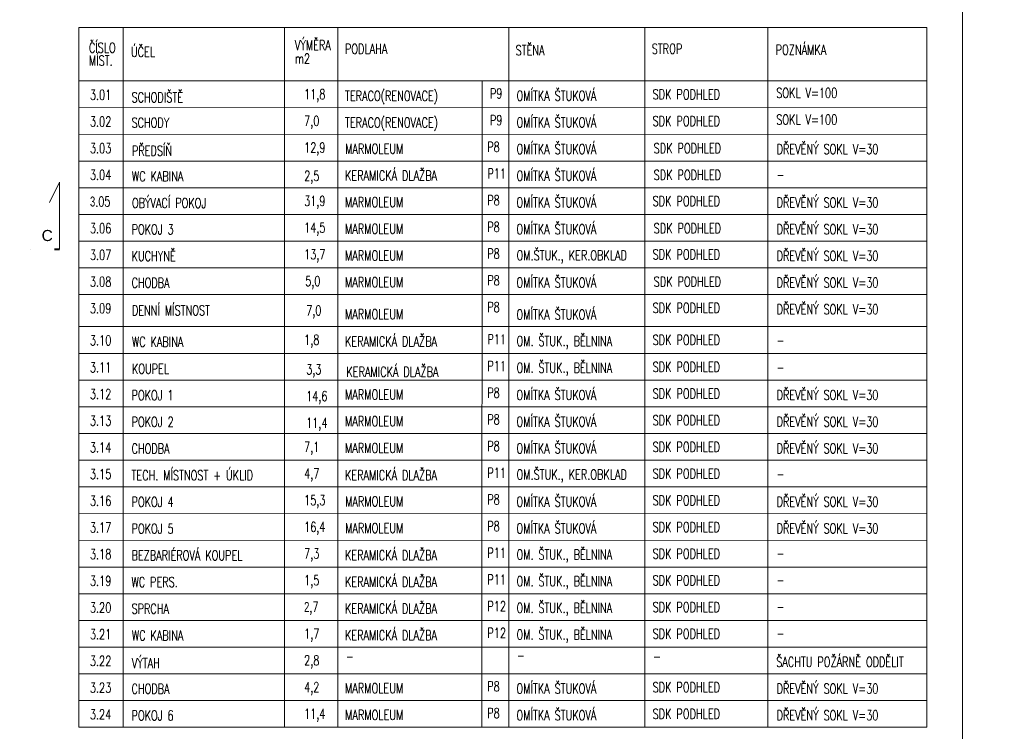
# Model space of a CAD drawing. Header units: millimetres. Extents: x -300958 to -108039, y 30118 to 292543.
# Tile 152 of 256: x -215831 to -204761, y 141275 to 149273. Entities that reach past the tile are written whole.
import ezdxf

# ---------------------------------------------------------------- set-up
doc = ezdxf.new("R2010")
doc.units = ezdxf.units.MM
doc.header["$MEASUREMENT"] = 0
doc.linetypes.add('DGN Style 4', pattern=[1094.119168, 546.717885, -273.358943, 0.683397, -273.358943])
for name, color, linetype, lineweight in [('legenda', 7, 'Continuous', 13), ('RAMECEK', 7, 'Continuous', 0), ('rez', 7, 'Continuous', 13)]:
    doc.layers.add(name, color=color, linetype=linetype, lineweight=lineweight)
doc.styles.add('GENERATED_STYLE_8', font='arial.ttf')
doc.styles.add('Style-Arial', font='arial.ttf')

# ---------------------------------------------------------------- blocks, each defined once
blk = doc.blocks.new('*U49')
at = {"layer": 'RAMECEK', "linetype": 'Continuous', "lineweight": 0, "flags": 128}
blk.add_lwpolyline([(-15750, -11138), (15750, -11138), (15750, 11137), (-15750, 11137)], close=True, dxfattribs=at)
blk = doc.blocks.new('*U48')
at = {"layer": 'rez', "linetype": 'DGN Style 4', "lineweight": 40}
blk.add_line((-376, 574), (-376, -574), dxfattribs=at)
at = {"layer": 'rez', "linetype": 'Continuous', "lineweight": 0, "flags": 128}
blk.add_lwpolyline([(-376, -574), (376, -574), (146, -464)], dxfattribs=at)

msp = doc.modelspace()

# ---------------------------------------------------------------- linework, layer by layer
at = {"layer": 'legenda', "linetype": 'Continuous', "lineweight": 0}
for p, q in [((-215166.4, 149184.8), (-215166.5, 141321.2)), ((-215166.4, 149184.8), (-205633.1, 149184.4)), ((-214667.2, 149184.9), (-214667.2, 141321.2)), ((-212854.7, 149184.4), (-212854.7, 141321.1)), ((-212255.5, 149184.5), (-212255.6, 141321)), ((-210333.6, 149184.6), (-210333.6, 141320.9)), ((-208802.6, 149184.7), (-208802.7, 141320.8)), ((-207421.6, 149184.8), (-207421.7, 141320.7)), ((-205633.1, 149184.8), (-205633.2, 141320.6)), ((-205633.1, 148584.2), (-215166.3, 148584.8)), ((-205633.1, 148584.2), (-215166.3, 148584.8)), ((-205633.1, 148584.2), (-215166.3, 148584.8)), ((-205633.1, 148584.2), (-215166.3, 148584.8)), ((-210633.5, 148584.1), (-210633.6, 141320.9)), ((-205633.1, 148284.2), (-215166.3, 148284.8)), ((-205633, 147984.2), (-215166.3, 147984.8)), ((-205633, 147684.2), (-215166.3, 147684.8)), ((-205633, 147384.2), (-215166.3, 147384.8)), ((-205633, 147084.2), (-215166.3, 147084.8)), ((-205633, 146784.2), (-215166.3, 146784.8)), ((-205633, 146484.2), (-215166.3, 146484.8)), ((-205632.9, 146184.2), (-215166.3, 146184.8)), ((-205632.9, 145824.2), (-215166.3, 145824.8)), ((-205632.9, 145520.6), (-215166.3, 145521.2)), ((-205632.9, 145220.6), (-215166.3, 145221.2)), ((-205632.9, 144920.6), (-215166.3, 144921.2)), ((-205632.9, 144620.6), (-215166.3, 144621.2)), ((-205633, 144320.6), (-215166.4, 144321.2)), ((-205633, 144020.6), (-215166.4, 144021.2)), ((-205633.1, 143720.6), (-215166.4, 143721.2)), ((-205633.1, 143420.6), (-215166.4, 143421.2)), ((-205633.1, 143120.6), (-215166.4, 143121.2)), ((-205633.1, 142820.6), (-215166.5, 142821.2)), ((-205633.1, 142520.6), (-215166.5, 142521.2)), ((-205633.2, 142220.6), (-215166.5, 142221.2)), ((-205633.2, 141920.6), (-215166.5, 141921.2)), ((-205633.2, 141620.6), (-215166.5, 141621.2)), ((-205633.2, 141320.6), (-215166.6, 141321.2))]:
    msp.add_line(p, q, dxfattribs=at)

# ---------------------------------------------------------------- block references
at = {"layer": 'RAMECEK', "linetype": 'Continuous', "lineweight": 0}
for p in [(-220982.6, 146095), (-189482.6, 146095)]:
    msp.add_blockref('*U49', p, dxfattribs=at)
at = {"layer": 'rez', "linetype": 'DGN Style 4', "lineweight": 40, "rotation": 90}
msp.add_blockref('*U48', (-215958.7, 147071.1), dxfattribs=at)

# ---------------------------------------------------------------- texts
at = {"layer": 'legenda', "linetype": 'Continuous', "lineweight": 0, "char_height": 112, "attachment_point": 4, "rotation": 359.99091, "style": 'Style-Arial'}
for s, insert, line_spacing_factor in [('{\\Fromans|c238;\\W0.71429;Č\\Fromans|c0;ÍSLO\\PMÍST.\\W1; }', (-215053, 148885.7), 0.765173), ('{\\Fromans|c0;\\W0.71429;Ú\\Fromans|c238;Č\\Fromans|c0;EL}', (-214580.1, 148910.9), 0.809677), ('{\\Fromans|c0;\\W0.71429;VÝM\\Fromans|c238;Ě\\Fromans|c0;RA \\Pm2}', (-212737.6, 148911.2), 0.809677), ('\\Fromans.shx;\\H1.000000x;\\W0.714286;PODLAHA', (-212174, 148944.1), 0.809677), ('{\\Fromans|c0;\\W0.71429;ST\\Fromans|c238;Ě\\Fromans|c0;NA\\W1; }', (-210255.8, 148929.1), 0.809677), ('\\Fromans.shx;\\H1.000000x;\\W0.714286;STROP', (-208724.9, 148945.9), 0.809677), ('\\Fromans.shx;\\H1.000000x;\\W0.714286;POZNÁMKA', (-207331.6, 148935.2), 0.809677), ('\\Fromans.shx;\\H1.000000x;\\W0.714290;3.01', (-215041.2, 148428.7), 0.809677), ('{\\Fromans|c0;\\W0.71429;SCHODIŠT\\Fromans|c238;Ě\\Fromans|c0;\\W1; }', (-214573.8, 148399.9), 0.809677), ('{\\Fromans.shx|c0;\\W0.71429;1\\Fromans.shx|c238;1\\Fromans.shx|c0;,\\Fromans.shx|c238;8}', (-212633.1, 148418.6), 0.809677), ('\\Fromans.shx;\\H1.000000x;\\W0.714290;TERACO(RENOVACE)', (-212174.1, 148398.3), 0.809677), ('{\\Fromans|c0;\\W0.71429;P\\Fromans|c238;9}', (-210545.1, 148443.9), 0.809677), ('\\Fromans.shx;\\H1.000000x;\\W0.714286;OMÍTKA ŠTUKOVÁ', (-210245.8, 148418.2), 0.809677), ('\\Fromans.shx;\\H1.000000x;\\W0.714286;SDK PODHLED ', (-208714.9, 148434.1), 0.809677), ('\\Fromans.shx;\\H1.000000x;\\W0.714286;SOKL V=100', (-207325.3, 148450), 0.809677), ('\\Fromans.shx;\\H1.000000x;\\W0.714290;3.02', (-215041.2, 148128.7), 0.809677), ('\\Fromans.shx;\\H1.000000x;\\W0.714290;SCHODY', (-214573.8, 148115.9), 0.809677), ('{\\Fromans|c0;\\W0.71429;7,\\Fromans|c238;0}', (-212633.1, 148118.6), 0.809677), ('\\Fromans.shx.shx;\\H1.000000x;\\W0.714290;TERACO(RENOVACE)', (-212174.1, 148098.3), 0.809677), ('{\\Fromans|c0;\\W0.71429;P\\Fromans|c238;9}', (-210545.2, 148143.9), 0.809677), ('\\Fromans.shx;\\H1.000000x;\\W0.714286;OMÍTKA ŠTUKOVÁ', (-210245.8, 148118.2), 0.809677), ('\\Fromans.shx;\\H1.000000x;\\W0.714286;SDK PODHLED ', (-208714.8, 148134.1), 0.809677), ('\\Fromans.shx;\\H1.000000x;\\W0.714286;SOKL V=100', (-207325.2, 148150), 0.809677), ('{\\Fromans|c0;\\W0.71429;P\\Fromans|c238;Ř\\Fromans|c0;EDSÍ\\Fromans|c238;Ň\\Fromans|c0;\\W1;  }', (-214570, 147799.9), 0.809677), ('{\\Fromans|c238;\\W0.71429;P8}', (-210575, 147843.6), 0.809677), ('\\Fromans.shx;\\H1.000000x;\\W0.714286;OMÍTKA ŠTUKOVÁ', (-210245.7, 147818.6), 0.809677), ('{\\Fromans|c0;\\W0.71429;D\\Fromans|c238;Ř\\Fromans|c0;EV\\Fromans|c238;Ě\\Fromans|c0;NÝ SOKL V=30\\W1;  }', (-207321.6, 147818.4), 0.809677), ('\\Fromans.shx;\\H1.000000x;\\W0.714290;3.03', (-215041.2, 147828.7), 0.809677), ('{\\Fromans|c238;\\W0.71429;12\\Fromans|c0;,\\Fromans|c238;9}', (-212633.1, 147819), 0.809677), ('{\\Fromans|c238;\\W0.71429;MARMOLEUM}', (-212172.2, 147822.6), 0.809677), ('\\Fromans.shx;\\H1.000000x;\\W0.714286;SDK PODHLED ', (-208703.3, 147828.7), 0.809677), ('\\Fromans.shx;\\H1.000000x;\\W0.714290;3.04', (-215041.2, 147528.7), 0.809677), ('\\Fromans.shx;\\H1.000000x;\\W0.714286;WC KABINA', (-214570, 147512.7), 0.809677), ('\\Fromans.shx;\\H1.000000x;\\W0.714286;KERAMICKÁ DLAŽBA', (-212174, 147520.9), 0.809677), ('{\\Fromans|c0;\\W0.71429;P\\Fromans|c238;11}', (-210572.1, 147543.9), 0.809677), ('\\Fromans.shx;\\H1.000000x;\\W0.714286;OMÍTKA ŠTUKOVÁ', (-210245.8, 147518.6), 0.809677), ('\\Fromans.shx;\\H1.000000x;\\W0.714286;SDK PODHLED ', (-208703.3, 147528.7), 0.809677), ('{\\Fromans|c238;\\W0.71429;2\\Fromans|c0;,\\Fromans|c238;5}', (-212633.1, 147500), 0.809677), ('\\Fromans.shx;\\H1.000000x;\\W0.714286;-', (-207321.3, 147528.4), 0.809677), ('\\Fhx.shx;\\H1.000000x;\\W0.714290;3\\Fromans.shx.shx;.05', (-215041.2, 147228.7), 0.809677), ('\\Fromans.shx;\\H1.000000x;\\W0.714290;OBÝVACÍ POKOJ', (-214569.8, 147212.7), 0.809677), ('{\\Fromans|c238;\\W0.71429;3\\Fromans|c0;1,\\Fromans|c238;9}', (-212633.1, 147218.6), 0.809677), ('{\\Fromans|c238;\\W0.71429;MARMOLEUM}', (-212173.8, 147222.6), 0.809677), ('{\\Fromans|c238;\\W0.71429;P8}', (-210575, 147243.6), 0.809677), ('\\Fromans.shx;\\H1.000000x;\\W0.714286;OMÍTKA ŠTUKOVÁ', (-210246.2, 147218.6), 0.809677), ('\\Fromans.shx;\\H1.000000x;\\W0.714286;SDK PODHLED ', (-208714.8, 147234.1), 0.809677), ('{\\Fromans|c0;\\W0.71429;D\\Fromans|c238;Ř\\Fromans|c0;EV\\Fromans|c238;Ě\\Fromans|c0;NÝ SOKL V=30\\W1;  }', (-207321.6, 147218.4), 0.809677), ('\\Fromans.shx;\\H1.000000x;\\W0.714286;OMÍTKA ŠTUKOVÁ', (-210246, 146918.6), 0.809677), ('{\\Fromans|c0;\\W0.71429;D\\Fromans|c238;Ř\\Fromans|c0;EV\\Fromans|c238;Ě\\Fromans|c0;NÝ SOKL V=30\\W1;  }', (-207321.6, 146918.4), 0.809677), ('\\Fromans.shx;\\H1.000000x;\\W0.714290;3.06', (-215041.2, 146928.7), 0.809677), ('\\Fromans.shx;\\H1.000000x;\\W0.714290;POKOJ 3', (-214573.9, 146915.9), 0.809677), ('{\\Fromans|c238;\\W0.71429;14\\Fromans|c0;,\\Fromans|c238;5}', (-212633, 146918.6), 0.809677), ('{\\Fromans|c238;\\W0.71429;MARMOLEUM}', (-212173.8, 146922.6), 0.809677), ('{\\Fromans|c238;\\W0.71429;P8}', (-210575, 146943.6), 0.809677), ('\\Fromans.shx;\\H1.000000x;\\W0.714286;SDK PODHLED ', (-208703.2, 146928.7), 0.809677), ('\\Fromans.shx;\\H1.000000x;\\W0.714290;3.07', (-215041.2, 146628.7), 0.809677), ('{\\Fromans|c238;\\W0.71429;KUCHYNĚ}', (-214573.9, 146615.9), 0.809677), ('{\\Fromans|c0;\\W0.71429;1\\Fromans|c238;3\\Fromans|c0;,\\Fromans|c238;7}', (-212633, 146618.6), 0.809677), ('{\\Fromans|c238;\\W0.71429;MARMOLEUM}', (-212173.8, 146622.6), 0.809677), ('{\\Fromans|c238;\\W0.71429;P8}', (-210575.1, 146643.6), 0.809677), ('\\Fromans.shx;\\H1.000000x;\\W0.714286;OM.ŠTUK., KER.OBKLAD', (-210245.6, 146607.5), 0.809677), ('\\Fromans.shx;\\H1.000000x;\\W0.714286;SDK PODHLED ', (-208714.8, 146634.1), 0.809677), ('{\\Fromans|c0;\\W0.71429;D\\Fromans|c238;Ř\\Fromans|c0;EV\\Fromans|c238;Ě\\Fromans|c0;NÝ SOKL V=30\\W1;  }', (-207321.7, 146618.4), 0.809677), ('\\Fromans.shx;\\H1.000000x;\\W0.714290;3.08', (-215041.2, 146328.7), 0.809677), ('\\Fromans.shx;\\H1.000000x;\\W0.714286;CHODBA', (-214573.9, 146315.9), 0.809677), ('\\Fromans.shx;\\H1.000000x;\\W0.714290;5,0', (-212621.6, 146318), 0.809677), ('{\\Fromans|c238;\\W0.71429;MARMOLEUM}', (-212173.8, 146322.6), 0.809677), ('{\\Fromans|c238;\\W0.71429;P8}', (-210575.1, 146343.6), 0.809677), ('\\Fromans.shx;\\H1.000000x;\\W0.714286;OMÍTKA ŠTUKOVÁ', (-210246, 146318.6), 0.809677), ('\\Fromans.shx;\\H1.000000x;\\W0.714286;SDK PODHLED ', (-208703.2, 146328.7), 0.809677), ('{\\Fromans|c0;\\W0.71429;D\\Fromans|c238;Ř\\Fromans|c0;EV\\Fromans|c238;Ě\\Fromans|c0;NÝ SOKL V=30\\W1;  }', (-207321.7, 146318.4), 0.809677), ('\\Fromans.shx;\\H1.000000x;\\W0.714290;3.09', (-215041.2, 146028.7), 0.809677), ('\\Fromans.shx;\\H1.000000x;\\W0.714286;DENNÍ MÍSTNOST', (-214570.1, 146005.6), 0.809677), ('{\\Fromans|c238;\\W0.71429;7\\Fromans|c0;,\\Fromans|c238;0}', (-212610.2, 145988.3), 0.809677), ('{\\Fromans|c238;\\W0.71429;MARMOLEUM}', (-212173.8, 145962.6), 0.809677), ('{\\Fromans|c238;\\W0.71429;P8}', (-210575, 146043.6), 0.809677), ('\\Fromans.shx;\\H1.000000x;\\W0.714286;OMÍTKA ŠTUKOVÁ', (-210246, 145958.2), 0.809677), ('\\Fromans.shx;\\H1.000000x;\\W0.714286;SDK PODHLED ', (-208714.7, 146034.1), 0.809677), ('{\\Fromans|c0;\\W0.71429;D\\Fromans|c238;Ř\\Fromans|c0;EV\\Fromans|c238;Ě\\Fromans|c0;NÝ SOKL V=30\\W1;  }', (-207321.6, 146018.4), 0.809677), ('\\Fromans.shx;\\H1.000000x;\\W0.714290;3.10', (-215041.2, 145668.7), 0.809677), ('\\Fromans.shx;\\H1.000000x;\\W0.714286;WC KABINA', (-214569.9, 145652.7), 0.809677), ('{\\Fromans|c0;\\W0.71429;1,\\Fromans|c238;8}', (-212633.1, 145658.6), 0.809677), ('\\Fromans.shx;\\H1.000000x;\\W0.714286;KERAMICKÁ DLAŽBA', (-212174, 145657.3), 0.809677), ('{\\Fromans|c0;\\W0.71429;P\\Fromans|c238;11}', (-210572.2, 145680.3), 0.809677), ('{\\Fromans.shx|c0;\\W0.71429;OM. ŠTUK., B\\Fromans.shx|c238;Ě\\Fromans.shx|c0;LNINA\\W1; }', (-210245.7, 145643.9), 0.809677), ('\\Fromans.shx;\\H1.000000x;\\W0.714286;SDK PODHLED ', (-208714.7, 145674.1), 0.809677), ('\\Fromans.shx;\\H1.000000x;\\W0.714286;-', (-207321.4, 145668.4), 0.809677), ('\\Fromans.shx;\\H1.000000x;\\W0.714290;3.11', (-215041.2, 145365.1), 0.809677), ('{\\Fromans|c238;\\W0.71429;KOUPEL}', (-214569.9, 145349), 0.809677), ('{\\Fromans|c238;\\W0.71429;3\\Fromans|c0;,\\Fromans|c238;3}', (-212610.2, 145324.7), 0.809677), ('\\Fromans.shx;\\H1.000000x;\\W0.714286;KERAMICKÁ DLAŽBA', (-212158.8, 145315.4), 0.809677), ('{\\Fromans|c0;\\W0.71429;P\\Fromans|c238;11}', (-210572.3, 145380.3), 0.809677), ('{\\Fromans.shx|c0;\\W0.71429;OM. ŠTUK., B\\Fromans.shx|c238;Ě\\Fromans.shx|c0;LNINA\\W1; }', (-210245.7, 145343.9), 0.809677), ('\\Fromans.shx;\\H1.000000x;\\W0.714286;SDK PODHLED ', (-208714.7, 145370.5), 0.809677), ('\\Fromans.shx;\\H1.000000x;\\W0.714286;-', (-207321.5, 145364.8), 0.809677), ('{\\Fromans|c238;\\W0.71429;P8}', (-210575, 145080), 0.809677), ('\\Fromans.shx;\\H1.000000x;\\W0.714286;OMÍTKA ŠTUKOVÁ', (-210246, 145054.6), 0.809677), ('\\Fromans.shx;\\H1.000000x;\\W0.714286;SDK PODHLED ', (-208714.7, 145070.5), 0.809677), ('{\\Fromans|c0;\\W0.71429;D\\Fromans|c238;Ř\\Fromans|c0;EV\\Fromans|c238;Ě\\Fromans|c0;NÝ SOKL V=30\\W1;  }', (-207321.8, 145054.8), 0.809677), ('\\Fromans.shx;\\H1.000000x;\\W0.714290;3.12', (-215041.2, 145065.1), 0.809677), ('\\Fromans.shx;\\H1.000000x;\\W0.714290;POKOJ 1', (-214574.1, 145052.3), 0.809677), ('{\\Fromans|c238;\\W0.71429;14\\Fromans|c0;,\\Fromans|c238;6}', (-212610.2, 145024.7), 0.809677), ('{\\Fromans|c238;\\W0.71429;MARMOLEUM}', (-212173.8, 145059), 0.809677), ('\\Fromans.shx;\\H1.000000x;\\W0.714290;3.13', (-215041.2, 144765.1), 0.809677), ('\\Fromans.shx;\\H1.000000x;\\W0.714290;POKOJ 2', (-214573.9, 144752.7), 0.809677), ('{\\Fromans|c238;\\W0.71429;MARMOLEUM}', (-212173.8, 144759), 0.809677), ('{\\Fromans|c238;\\W0.71429;P8}', (-210575, 144780), 0.809677), ('\\Fromans.shx;\\H1.000000x;\\W0.714286;OMÍTKA ŠTUKOVÁ', (-210246, 144754.6), 0.809677), ('\\Fromans.shx;\\H1.000000x;\\W0.714286;SDK PODHLED ', (-208714.7, 144770.5), 0.809677), ('{\\Fromans|c0;\\W0.71429;D\\Fromans|c238;Ř\\Fromans|c0;EV\\Fromans|c238;Ě\\Fromans|c0;NÝ SOKL V=30\\W1;  }', (-207321.8, 144754.8), 0.809677), ('{\\Fromans|c238;\\W0.71429;11\\Fromans|c0;,\\Fromans|c238;4}', (-212610.2, 144724.7), 0.809677), ('\\Fromans.shx;\\H1.000000x;\\W0.714290;3.14', (-215041.3, 144465.1), 0.809677), ('\\Fromans.shx;\\H1.000000x;\\W0.714286;CHODBA', (-214574.1, 144452.3), 0.809677), ('{\\Fromans|c238;\\W0.71429;7\\Fromans|c0;,\\Fromans|c238;1}', (-212633.4, 144455), 0.809677), ('{\\Fromans|c238;\\W0.71429;MARMOLEUM}', (-212173.8, 144459), 0.809677), ('{\\Fromans|c238;\\W0.71429;P8}', (-210575, 144480), 0.809677), ('\\Fromans.shx;\\H1.000000x;\\W0.714286;OMÍTKA ŠTUKOVÁ', (-210246.1, 144454.6), 0.809677), ('\\Fromans.shx;\\H1.000000x;\\W0.714286;SDK PODHLED ', (-208715.1, 144470.5), 0.809677), ('{\\Fromans|c0;\\W0.71429;D\\Fromans|c238;Ř\\Fromans|c0;EV\\Fromans|c238;Ě\\Fromans|c0;NÝ SOKL V=30\\W1;  }', (-207321.7, 144454.8), 0.809677), ('{\\Fromans|c238;\\W0.71429;TECH. MÍSTNOST + ÚKLID\\Fromans|c0;\\W1; }', (-214574.1, 144152.3), 0.809677), ('\\Fromans.shx;\\H1.000000x;\\W0.714286;KERAMICKÁ DLAŽBA', (-212174.4, 144153.7), 0.809677), ('\\Fromans.shx;\\H1.000000x;\\W0.714290;3.15', (-215041.3, 144165.1), 0.809677), ('{\\Fromans|c238;\\W0.71429;4\\Fromans|c0;,\\Fromans|c238;7}', (-212633.4, 144155), 0.809677), ('{\\Fromans|c0;\\W0.71429;P\\Fromans|c238;11}', (-210572.3, 144180.3), 0.809677), ('\\Fromans.shx;\\H1.000000x;\\W0.714286;OM.ŠTUK., KER.OBKLAD', (-210245.7, 144143.9), 0.809677), ('\\Fromans.shx;\\H1.000000x;\\W0.714286;SDK PODHLED ', (-208715.2, 144170.5), 0.809677), ('\\Fromans.shx;\\H1.000000x;\\W0.714286;-', (-207321.5, 144164.8), 0.809677), ('\\Fromans.shx;\\H1.000000x;\\W0.714290;3.16', (-215041.3, 143865.1), 0.809677), ('\\Fromans.shx;\\H1.000000x;\\W0.714290;POKOJ 4', (-214574.2, 143852.3), 0.809677), ('{\\Fromans|c238;\\W0.71429;15\\Fromans|c0;,\\Fromans|c238;3}', (-212633.4, 143855), 0.809677), ('{\\Fromans|c238;\\W0.71429;MARMOLEUM}', (-212172.4, 143859), 0.809677), ('{\\Fromans|c238;\\W0.71429;P8}', (-210575.2, 143880), 0.809677), ('\\Fromans.shx;\\H1.000000x;\\W0.714286;OMÍTKA ŠTUKOVÁ', (-210246.1, 143854.6), 0.809677), ('\\Fromans.shx;\\H1.000000x;\\W0.714286;SDK PODHLED ', (-208715.2, 143870.5), 0.809677), ('{\\Fromans|c0;\\W0.71429;D\\Fromans|c238;Ř\\Fromans|c0;EV\\Fromans|c238;Ě\\Fromans|c0;NÝ SOKL V=30\\W1;  }', (-207321.8, 143854.8), 0.809677), ('\\Fromans.shx.shx;\\H1.000000x;\\W0.714290;3.17', (-215041.4, 143565.1), 0.809677), ('\\Fromans.shx;\\H1.000000x;\\W0.714290;POKOJ 5', (-214574.1, 143552.3), 0.809677), ('{\\Fromans|c238;\\W0.71429;16\\Fromans|c0;,4}', (-212633.5, 143555), 0.809677), ('{\\Fromans|c238;\\W0.71429;MARMOLEUM}', (-212172.4, 143559), 0.809677), ('{\\Fromans|c238;\\W0.71429;P8}', (-210575.3, 143580), 0.809677), ('\\Fromans.shx;\\H1.000000x;\\W0.714286;OMÍTKA ŠTUKOVÁ', (-210246.2, 143554.6), 0.809677), ('\\Fromans.shx;\\H1.000000x;\\W0.714286;SDK PODHLED ', (-208715.2, 143570.5), 0.809677), ('{\\Fromans|c0;\\W0.71429;D\\Fromans|c238;Ř\\Fromans|c0;EV\\Fromans|c238;Ě\\Fromans|c0;NÝ SOKL V=30\\W1;  }', (-207321.7, 143554.8), 0.809677), ('\\Fromans.shx.shx;\\H1.000000x;\\W0.714290;3.18', (-215041.4, 143265.1), 0.809677), ('\\Fromans.shx;\\H1.000000x;\\W0.714290;BEZBARIÉROVÁ KOUPEL', (-214574.2, 143252.3), 0.809677), ('{\\Fromans|c0;\\W0.71429;7,\\Fromans|c238;3}', (-212633.5, 143255), 0.809677), ('\\Fromans.shx;\\H1.000000x;\\W0.714286;KERAMICKÁ DLAŽBA', (-212174.4, 143253.7), 0.809677), ('{\\Fromans|c0;\\W0.71429;P\\Fromans|c238;11}', (-210572.4, 143280.3), 0.809677), ('{\\Fromans.shx|c0;\\W0.71429;OM. ŠTUK., B\\Fromans.shx|c238;Ě\\Fromans.shx|c0;LNINA\\W1; }', (-210245.8, 143243.9), 0.809677), ('\\Fromans.shx;\\H1.000000x;\\W0.714286;SDK PODHLED ', (-208715.2, 143270.5), 0.809677), ('\\Fromans.shx;\\H1.000000x;\\W0.714286;-', (-207321.5, 143273.8), 0.809677), ('\\Fromans.shx.shx;\\H1.000000x;\\W0.714290;3.19', (-215041.4, 142965.1), 0.809677), ('\\Fromans.shx;\\H1.000000x;\\W0.714286;KERAMICKÁ DLAŽBA', (-212174.4, 142953.7), 0.809677), ('{\\Fromans|c0;\\W0.71429;P\\Fromans|c238;11}', (-210572.4, 142980.3), 0.809677), ('{\\Fromans.shx|c0;\\W0.71429;OM. ŠTUK., B\\Fromans.shx|c238;Ě\\Fromans.shx|c0;LNINA\\W1; }', (-210245.8, 142943.9), 0.809677), ('\\Fromans.shx;\\H1.000000x;\\W0.714286;SDK PODHLED ', (-208715.2, 142970.5), 0.809677), ('{\\Fromans|c0;\\W0.71429;WC PERS.}', (-214574.2, 142952.3), 0.809677), ('{\\Fromans|c0;\\W0.71429;1,5}', (-212633.5, 142955), 0.809677), ('\\Fromans.shx;\\H1.000000x;\\W0.714286;-', (-207321.2, 142973.8), 0.809677), ('\\Fromans.shx.shx;\\H1.000000x;\\W0.714290;3.20', (-215041.4, 142665.1), 0.809677), ('{\\Fromans|c0;\\W0.71429;SPRCHA}', (-214574.2, 142652.3), 0.809677), ('{\\Fhx|c238;\\W0.71429;2\\Fromans.shx|c0;,\\Fromans.shx|c238;7}', (-212633.5, 142655), 0.809677), ('\\Fromans.shx;\\H1.000000x;\\W0.714286;KERAMICKÁ DLAŽBA', (-212174.5, 142653.7), 0.809677), ('{\\Fromans|c0;\\W0.71429;P\\Fromans|c238;12}', (-210572.5, 142680.3), 0.809677), ('{\\Fromans.shx|c0;\\W0.71429;OM. ŠTUK., B\\Fromans.shx|c238;Ě\\Fromans.shx|c0;LNINA\\W1; }', (-210245.9, 142643.9), 0.809677), ('\\Fromans.shx;\\H1.000000x;\\W0.714286;SDK PODHLED ', (-208715.3, 142670.5), 0.809677), ('\\Fromans.shx;\\H1.000000x;\\W0.714286;-', (-207321.5, 142673.8), 0.809677), ('\\Fromans.shx.shx;\\H1.000000x;\\W0.714290;3.21', (-215041.4, 142365.1), 0.809677), ('\\Fromans.shx;\\H1.000000x;\\W0.714286;WC KABINA', (-214570.2, 142352.7), 0.809677), ('{\\Fromans|c238;\\W0.71429;1\\Fromans|c0;,\\Fromans|c238;7}', (-212633.5, 142355), 0.809677), ('\\Fromans.shx;\\H1.000000x;\\W0.714286;KERAMICKÁ DLAŽBA', (-212174.5, 142353.7), 0.809677), ('{\\Fromans|c0;\\W0.71429;P\\Fromans|c238;12}', (-210572.5, 142380.3), 0.809677), ('{\\Fromans.shx|c0;\\W0.71429;OM. ŠTUK., B\\Fromans.shx|c238;Ě\\Fromans.shx|c0;LNINA\\W1; }', (-210245.9, 142343.9), 0.809677), ('\\Fromans.shx;\\H1.000000x;\\W0.714286;SDK PODHLED ', (-208715.3, 142370.5), 0.809677), ('\\Fromans.shx;\\H1.000000x;\\W0.714286;-', (-207321.2, 142373.8), 0.809677), ('{\\Fromans|c0;\\W0.71429;ŠACHTU POŽÁRN\\Fromans|c238;Ě\\Fromans|c0; ODD\\Fromans|c238;Ě\\Fromans|c0;LIT\\W1; }', (-207325.7, 142054.5), 0.809677), ('\\Fromans.shx.shx;\\H1.000000x;\\W0.714290;3.22', (-215041.5, 142065.1), 0.809677), ('\\Fromans.shx;\\H1.000000x;\\W0.714290;VÝTAH', (-214570.4, 142041.6), 0.809677), ('{\\Fromans|c238;\\W0.71429;2\\Fromans|c0;,8}', (-212633.6, 142055), 0.809677), ('\\Fromans.shx;\\H1.000000x;\\W0.714286;-', (-212164.4, 142114), 0.809677), ('\\Fromans.shx;\\H1.000000x;\\W0.714286;-', (-210242.4, 142126.6), 0.809677), ('\\Fromans.shx;\\H1.000000x;\\W0.714286;-', (-208711.4, 142115.8), 0.809677), ('\\Fromans.shx.shx;\\H1.000000x;\\W0.714290;3.23', (-215041.5, 141765.1), 0.809677), ('\\Fromans.shx;\\H1.000000x;\\W0.714286;CHODBA', (-214574.3, 141752.3), 0.809677), ('{\\Fromans|c238;\\W0.71429;4\\Fromans|c0;,\\Fromans|c238;2}', (-212633.6, 141755), 0.809677), ('{\\Fromans|c238;\\W0.71429;MARMOLEUM}', (-212173.9, 141759), 0.809677), ('{\\Fromans|c238;\\W0.71429;P8}', (-210575.4, 141780), 0.809677), ('\\Fromans.shx;\\H1.000000x;\\W0.714286;OMÍTKA ŠTUKOVÁ', (-210246.2, 141754.6), 0.809677), ('\\Fromans.shx;\\H1.000000x;\\W0.714286;SDK PODHLED ', (-208715.3, 141770.5), 0.809677), ('{\\Fromans|c0;\\W0.71429;D\\Fromans|c238;Ř\\Fromans|c0;EV\\Fromans|c238;Ě\\Fromans|c0;NÝ SOKL V=30\\W1;  }', (-207322, 141754.8), 0.809677), ('\\Fromans.shx.shx;\\H1.000000x;\\W0.714290;3.24', (-215041.5, 141465.1), 0.809677), ('{\\Fromans|c0;\\W0.71429;POKOJ \\Fromans|c238;6}', (-214574.3, 141452.3), 0.809677), ('{\\Fromans|c238;\\W0.71429;11\\Fromans|c0;,\\Fromans|c238;4}', (-212633.6, 141455), 0.809677), ('{\\Fromans|c238;\\W0.71429;MARMOLEUM}', (-212172.6, 141459), 0.809677), ('{\\Fromans|c238;\\W0.71429;P8}', (-210575.4, 141480), 0.809677), ('\\Fromans.shx;\\H1.000000x;\\W0.714286;OMÍTKA ŠTUKOVÁ', (-210246.2, 141454.6), 0.809677), ('\\Fromans.shx;\\H1.000000x;\\W0.714286;SDK PODHLED ', (-208715.3, 141470.5), 0.809677), ('{\\Fromans|c0;\\W0.71429;D\\Fromans|c238;Ř\\Fromans|c0;EV\\Fromans|c238;Ě\\Fromans|c0;NÝ SOKL V=30\\W1;  }', (-207321.9, 141454.8), 0.809677)]:
    msp.add_mtext(s, dxfattribs=dict(at, insert=insert, line_spacing_factor=line_spacing_factor))
at = {"layer": 'rez', "linetype": 'Continuous', "lineweight": 0, "insert": (-215458.6, 146783), "char_height": 125, "width": 332.738, "attachment_point": 9, "style": 'GENERATED_STYLE_8'}
msp.add_mtext('C', dxfattribs=at)

doc.saveas('drawing.dxf')
